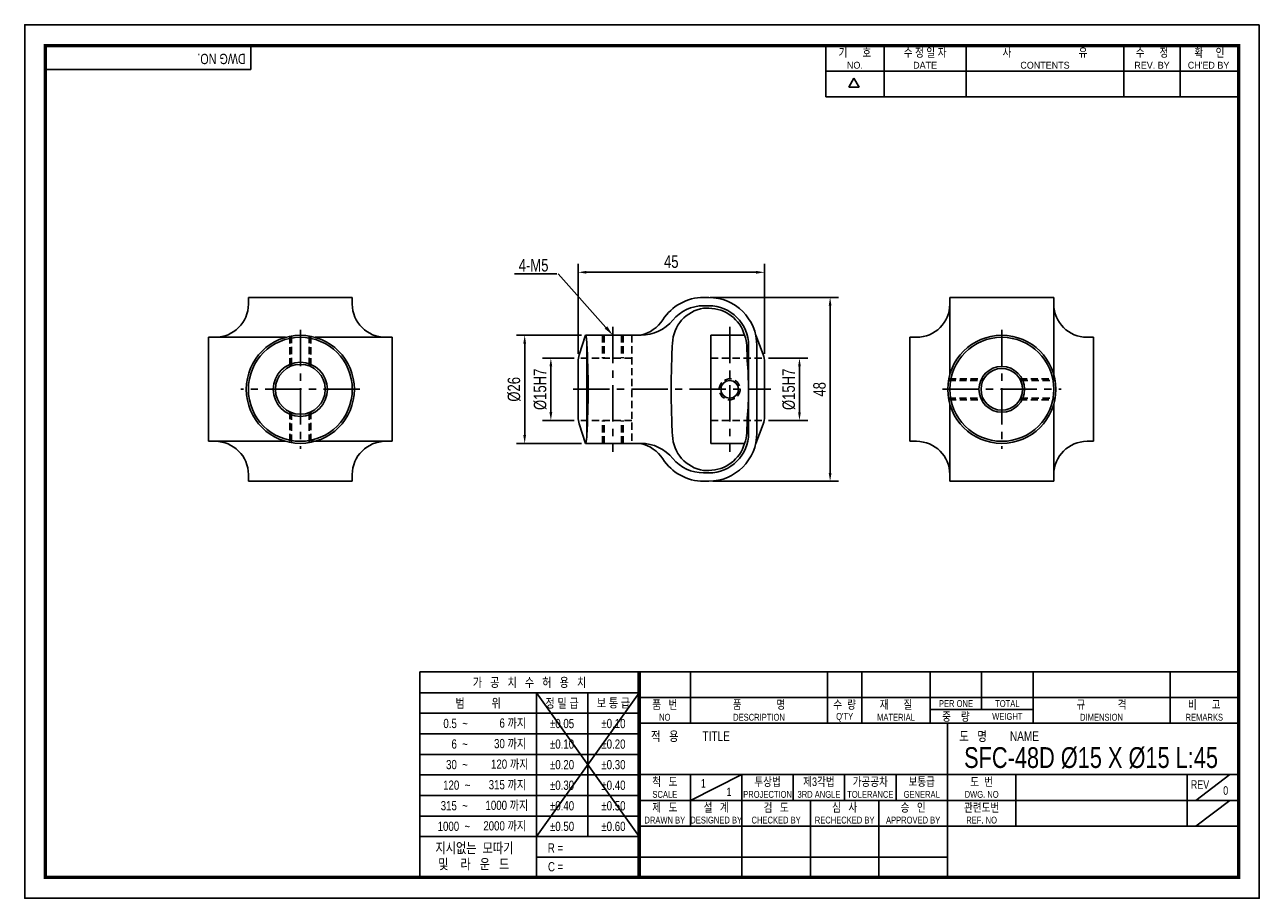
# Model space of a CAD drawing. Header units: millimetres. Extents: x 0 to 297, y 0 to 210.
import ezdxf
from ezdxf.enums import TextEntityAlignment as Align

# ---------------------------------------------------------------- set-up
doc = ezdxf.new("R2010")
doc.units = ezdxf.units.MM
doc.header["$LTSCALE"] = 7
for name, pattern in [('CENTER', [2, 1.25, -0.25, 0.25, -0.25]), ('CENTER2', [1.125, 0.75, -0.125, 0.125, -0.125]), ('DASHED', [0.75, 0.5, -0.25]), ('HIDDEN', [0.375, 0.25, -0.125]), ('PHANTOM2', [1.25, 0.625, -0.125, 0.125, -0.125, 0.125, -0.125])]:
    doc.linetypes.add(name, pattern=pattern)
doc.layers.get('0').update_dxf_attribs({"linetype": 'CONTINUOUS'})
doc.layers.get('Defpoints').update_dxf_attribs({"linetype": 'CONTINUOUS'})
for name, color, linetype in [('BM', 2, 'CONTINUOUS'), ('C', 1, 'CENTER2'), ('CT', 1, 'CENTER'), ('D', 7, 'CONTINUOUS'), ('DIM', 7, 'CONTINUOUS'), ('H', 3, 'HIDDEN'), ('HD', 4, 'DASHED'), ('P', 4, 'PHANTOM2')]:
    doc.layers.add(name, color=color, linetype=linetype)
doc.styles.get("Standard").update_dxf_attribs({"font": 'Gulim.ttf', "width": 0.8, "height": 3})
doc.dimstyles.new('LIM', dxfattribs={"dimtxt": 2, "dimasz": 2, "dimexe": 2, "dimexo": 1, "dimgap": 1, "dimtad": 1, "dimdec": 3, "dimzin": 9, "dimdsep": 46, "dimtxsty": 'Standard', "dimcen": 3, "dimclrd": 1, "dimclre": 1, "dimadec": 0, "dimazin": 0, "dimtfac": 1, "dimtdec": 3, "dimtmove": 0, "dimatfit": 3, "dimfxl": 0, "dimtolj": 1, "dimtzin": 0, "dimarcsym": 0})

# ---------------------------------------------------------------- blocks, each defined once
blk = doc.blocks.new('*D7')
at = {"layer": 'Defpoints', "color": 0}
for p in [(163.93, 144.44), (164.54, 100.26), (193.75, 100.26)]:
    blk.add_point(p, dxfattribs=at)
at = {"layer": 'DIM', "color": 1, "lineweight": -2}
for p, q in [((164.93, 144.44), (195.75, 144.44)), ((193.75, 142.44), (193.75, 102.26)), ((165.54, 100.26), (195.75, 100.26))]:
    blk.add_line(p, q, dxfattribs=at)
at = {"layer": 'DIM', "color": 1}
for points in [[(193.42, 142.44), (194.09, 142.44), (193.75, 144.44)], [(193.42, 102.26), (194.09, 102.26), (193.75, 100.26)]]:
    blk.add_solid(points, dxfattribs=at)
at = {"layer": 'DIM', "color": 0, "insert": (191.21, 122.35), "char_height": 3, "attachment_point": 5, "rotation": 90}
blk.add_mtext('\\A1;48', dxfattribs=at)
blk = doc.blocks.new('*D8')
at = {"layer": 'Defpoints', "color": 0}
for p in [(177.96, 150.48), (133.12, 129.85), (177.96, 129.85)]:
    blk.add_point(p, dxfattribs=at)
at = {"layer": 'DIM', "color": 1, "lineweight": -2}
for p, q in [((133.12, 130.85), (133.12, 152.48)), ((177.96, 130.85), (177.96, 152.48)), ((135.12, 150.48), (175.96, 150.48))]:
    blk.add_line(p, q, dxfattribs=at)
at = {"layer": 'DIM', "color": 1}
for points in [[(135.12, 150.82), (135.12, 150.15), (133.12, 150.48)], [(175.96, 150.82), (175.96, 150.15), (177.96, 150.48)]]:
    blk.add_solid(points, dxfattribs=at)
at = {"layer": 'DIM', "color": 0, "insert": (155.54, 153.02), "char_height": 3, "attachment_point": 5}
blk.add_mtext('\\A1;45', dxfattribs=at)
blk = doc.blocks.new('*D9')
at = {"layer": 'Defpoints', "color": 0}
for p in [(134.94, 135.35), (120.28, 109.35), (134.94, 109.35)]:
    blk.add_point(p, dxfattribs=at)
at = {"layer": 'DIM', "color": 1, "lineweight": -2}
for p, q in [((133.94, 135.35), (118.28, 135.35)), ((120.28, 133.35), (120.28, 111.35)), ((133.94, 109.35), (118.28, 109.35))]:
    blk.add_line(p, q, dxfattribs=at)
at = {"layer": 'DIM', "color": 1}
for points in [[(119.94, 133.35), (120.61, 133.35), (120.28, 135.35)], [(119.94, 111.35), (120.61, 111.35), (120.28, 109.35)]]:
    blk.add_solid(points, dxfattribs=at)
at = {"layer": 'DIM', "color": 0, "insert": (117.74, 122.35), "char_height": 3, "attachment_point": 5, "rotation": 90}
blk.add_mtext('\\A1;%%c26', dxfattribs=at)
blk = doc.blocks.new('*D10')
at = {"layer": 'Defpoints', "color": 0}
for p in [(133.19, 129.84), (126.57, 114.86), (133.19, 114.86)]:
    blk.add_point(p, dxfattribs=at)
at = {"layer": 'DIM', "color": 1, "lineweight": -2}
for p, q in [((132.19, 129.84), (124.57, 129.84)), ((126.57, 127.84), (126.57, 116.86)), ((132.19, 114.86), (124.57, 114.86))]:
    blk.add_line(p, q, dxfattribs=at)
at = {"layer": 'DIM', "color": 1}
for points in [[(126.24, 127.84), (126.91, 127.84), (126.57, 129.84)], [(126.24, 116.86), (126.91, 116.86), (126.57, 114.86)]]:
    blk.add_solid(points, dxfattribs=at)
at = {"layer": 'DIM', "color": 0, "insert": (124.03, 122.35), "char_height": 3, "attachment_point": 5, "rotation": 90}
blk.add_mtext('\\A1;%%C15H7', dxfattribs=at)
blk = doc.blocks.new('*D11')
at = {"layer": 'Defpoints', "color": 0}
for p in [(177.96, 129.85), (177.96, 114.85), (186.38, 114.85)]:
    blk.add_point(p, dxfattribs=at)
at = {"layer": 'DIM', "color": 1, "lineweight": -2}
for p, q in [((178.96, 129.85), (188.38, 129.85)), ((186.38, 127.85), (186.38, 116.85)), ((178.96, 114.85), (188.38, 114.85))]:
    blk.add_line(p, q, dxfattribs=at)
at = {"layer": 'DIM', "color": 1}
for points in [[(186.05, 127.85), (186.71, 127.85), (186.38, 129.85)], [(186.05, 116.85), (186.71, 116.85), (186.38, 114.85)]]:
    blk.add_solid(points, dxfattribs=at)
at = {"layer": 'DIM', "color": 0, "insert": (183.84, 122.35), "char_height": 3, "attachment_point": 5, "rotation": 90}
blk.add_mtext('\\A1;%%c15H7', dxfattribs=at)

msp = doc.modelspace()

# ---------------------------------------------------------------- linework, layer by layer
for p, q in [((54.437, 199.2323), (54.437, 205)), ((192.7139, 192.6407), (192.7139, 205)), ((206.7211, 192.6407), (206.7211, 205)), ((226.4959, 192.6407), (226.4959, 205)), ((264.3976, 192.6407), (264.3976, 205)), ((277.9928, 192.6407), (277.9928, 205)), ((54.437, 199.2323), (5, 199.2323)), ((192.7139, 198.8204), (291.588, 198.8204)), ((198.2565, 194.9765), (199.4924, 197.1172)), ((200.7283, 194.9765), (199.4924, 197.1172)), ((200.7283, 194.9765), (198.2565, 194.9765)), ((192.7139, 192.6407), (291.588, 192.6407)), ((95.0758, 54.437), (95.0758, 5)), ((147.8086, 54.437), (95.0758, 54.437)), ((292, 54.437), (147.8086, 54.437)), ((147.8086, 54.437), (147.8086, 5)), ((160.1679, 54.437), (160.1679, 42.0778)), ((193.1259, 54.437), (193.1259, 42.0778)), ((201.3654, 54.437), (201.3654, 42.0778)), ((217.8444, 54.437), (217.8444, 42.0778)), ((230.2037, 54.437), (230.2037, 45.3736)), ((242.563, 54.437), (242.563, 42.0778)), ((275.521, 54.437), (275.521, 42.0778)), ((147.8086, 49.4295), (95.0758, 49.4295)), ((147.8086, 49.4295), (123.0901, 14.8235)), ((123.0901, 49.4295), (147.8086, 14.8235)), ((123.0901, 49.4295), (123.0901, 5)), ((135.4493, 49.4295), (135.4493, 14.8235)), ((147.8086, 48.2574), (292, 48.2574)), ((217.8444, 45.3736), (242.563, 45.3736)), ((147.8086, 44.4858), (95.0758, 44.4858)), ((147.8086, 42.0778), (292, 42.0778)), ((221.9642, 5), (221.9642, 42.0778)), ((147.8086, 39.5421), (95.0758, 39.5421)), ((147.8086, 34.5984), (95.0758, 34.5984)), ((147.8086, 29.7185), (292, 29.7185)), ((160.1679, 23.5389), (172.5271, 29.7185)), ((160.1679, 29.7185), (160.1679, 17.3593)), ((172.5271, 29.7185), (172.5271, 5)), ((184.8864, 29.7185), (184.8864, 23.5389)), ((197.2457, 29.7185), (197.2457, 23.5389)), ((209.6049, 29.7185), (209.6049, 23.5389)), ((238.4432, 29.7185), (238.4432, 17.3593)), ((279.6407, 29.7185), (279.6407, 17.3593)), ((281.7006, 23.5389), (289.9401, 29.7185)), ((147.8086, 29.6547), (95.0758, 29.6547)), ((147.8086, 24.711), (95.0758, 24.711)), ((147.8086, 23.5389), (221.9642, 23.5389)), ((189.0061, 23.5389), (189.0061, 5)), ((205.4852, 23.5389), (205.4852, 5)), ((221.9642, 23.5389), (292, 23.5389)), ((281.7006, 17.3593), (289.9401, 23.5389)), ((147.8086, 19.7673), (95.0758, 19.7673)), ((147.8086, 17.3593), (292, 17.3593)), ((147.8086, 14.8235), (95.0758, 14.8235)), ((147.8086, 9.8798), (123.0901, 9.8798)), ((147.8086, 9.8798), (221.9642, 9.8798))]:
    msp.add_line(p, q)
msp.add_lwpolyline([(297, 210), (0, 210), (0, 0), (297, 0)], close=True)
msp.add_lwpolyline([(292, 205, 0.8, 0.8, 0), (5, 205, 0.8, 0.8, 0), (5, 5, 0.8, 0.8, 0), (292, 5, 0.8, 0.8, 0)], format="xyseb", close=True)
at = {"const_width": 0.824}
msp.add_lwpolyline([(147.8086, 5), (147.8086, 54.437)], dxfattribs=at)
at = {"layer": 'BM', "color": 0, "linetype": 'ByBlock'}
for p, q in [((163.318, 144.4422), (164.5431, 144.4422)), ((163.318, 142.4422), (164.5431, 142.4422)), ((163.318, 141.8497), (164.5431, 141.8497)), ((134.9406, 135.3497), (146.5431, 135.3497)), ((135.2234, 133.6828), (135.2234, 111.0167)), ((146.5431, 135.3497), (147.7681, 135.3497)), ((147.7681, 135.3497), (148.2311, 135.3497)), ((165.0431, 135.3497), (165.0431, 109.3497)), ((173.1889, 135.3497), (165.0431, 135.3497)), ((177.6349, 130.7116), (175.8628, 135.3497)), ((135.2336, 130.3497), (135.2269, 133.6399)), ((174.1356, 132.8497), (174.1356, 122.3497)), ((176.1356, 132.8497), (176.1356, 111.8497)), ((133.122, 127.7108), (133.122, 116.9886)), ((135.2336, 130.3497), (135.2336, 114.3497)), ((135.3811, 130.3497), (135.2336, 130.3497)), ((177.9642, 126.97), (177.9642, 117.7294)), ((174.1356, 122.3497), (174.1356, 111.8497)), ((135.2269, 111.0596), (135.2336, 114.3497)), ((135.2336, 114.3497), (135.3811, 114.3497)), ((175.8628, 109.3497), (177.6349, 113.9879)), ((134.9406, 109.3497), (146.5431, 109.3497)), ((146.5431, 109.3497), (147.7681, 109.3497)), ((147.7681, 109.3497), (148.2311, 109.3497)), ((165.0431, 109.3497), (173.1889, 109.3497)), ((164.5431, 102.8497), (163.318, 102.8497)), ((164.5431, 102.2572), (163.318, 102.2572)), ((164.5431, 100.2572), (163.318, 100.2572))]:
    msp.add_line(p, q, dxfattribs=at)
at = {"layer": 'BM', "color": 5, "linetype": 'HIDDEN'}
msp.add_circle((169.5893, 122.3497), 2.5, dxfattribs=at)
at = {"layer": 'BM', "color": 0, "linetype": 'ByBlock'}
for centre, radius, start, end in [((163.318, 132.8497), 11.5925, 90, 147.593712), ((164.5431, 132.8497), 11.5925, 0, 90), ((164.6622, 133.1109), 8.8416, 98.744591, 178.300787), ((163.318, 132.8497), 9.5925, 90, 140.357203), ((164.5431, 132.8497), 9.5925, 0, 90), ((164.5431, 132.8497), 9, 16.049073, 90), ((145.9907, 144.1869), 9.1167, 284.226033, 325.798824), ((148.2311, 145.3497), 10, 270, 320.357203), ((125.2581, 132.8497), 10, 355.702557, 14.477512), ((366.1609, 122.3497), 210.625, 176.885987, 183.114013), ((164.867, 132.4076), 8.8267, 2.871393, 19.470833), ((-75.0919, 122.3497), 210.625, 356.999972, 3.000028), ((-37.3967, 122.319), 211.3418, 1.876834, 2.856107), ((72.5543, 121.323), 101.5864, 0.579102, 4.470202), ((83.0892, 122.912), 91.0481, 355.304509, 359.646188), ((-37.3964, 122.3804), 211.3415, 357.143893, 358.123167), ((125.2581, 111.8497), 10, 345.522488, 356.999972), ((164.6622, 111.5886), 8.8416, 181.699213, 261.255409), ((164.5431, 111.8497), 9.5925, 270, 0), ((164.5431, 111.8497), 11.5925, 270, 0), ((164.867, 112.2919), 8.8267, 340.529167, 357.128607), ((145.9907, 100.5126), 9.1167, 34.201176, 75.773967), ((148.2311, 99.3497), 10, 39.642797, 90), ((164.5431, 111.8497), 9, 270, 343.951015), ((163.318, 111.8497), 11.5925, 212.406288, 270), ((163.318, 111.8497), 9.5925, 219.642797, 270)]:
    msp.add_arc(centre, radius, start, end, dxfattribs=at)
at = {"layer": 'C'}
msp.add_line((147.8086, 49.4295), (147.8086, 49.3961), dxfattribs=at)
at = {"layer": 'CT'}
for p, q in [((141.4968, 137.3497), (141.4968, 107.3497)), ((169.5893, 137.3497), (169.5893, 107.3497)), ((131.9505, 122.3497), (179.5004, 122.3497))]:
    msp.add_line(p, q, dxfattribs=at)
at = {"layer": 'D', "color": 1, "linetype": 'ByBlock', "lineweight": -2}
msp.add_line((123.36, 150.1268), (123, 150.1268), dxfattribs=at)
at = {"layer": 'D'}
for p, q in [((53.8113, 142.8497), (53.8113, 144.4422)), ((53.8113, 144.4422), (78.8113, 144.4422)), ((78.8113, 142.8497), (78.8113, 144.4422)), ((222.5527, 144.4422), (247.5527, 144.4422)), ((222.5527, 144.4422), (222.5527, 142.8497)), ((222.5527, 144.4422), (222.5527, 125.9205)), ((247.5527, 144.4422), (247.5527, 142.8497)), ((247.5527, 144.4422), (247.5527, 124.8497)), ((44.2188, 134.8497), (44.2188, 109.8497)), ((45.8113, 134.8497), (44.2188, 134.8497)), ((62.7406, 134.8497), (45.8113, 134.8497)), ((88.4038, 134.8497), (69.882, 134.8497)), ((88.4038, 134.8497), (86.8113, 134.8497)), ((88.4038, 134.8497), (88.4038, 109.8497)), ((133.3747, 130.6142), (134.9406, 135.3497)), ((212.9602, 109.8497), (212.9602, 134.8497)), ((214.5527, 134.8497), (212.9602, 134.8497)), ((255.5527, 134.8497), (257.1452, 134.8497)), ((257.1452, 109.8497), (257.1452, 134.8497)), ((133.122, 127.7108), (133.122, 129.0445)), ((177.9642, 126.97), (177.9642, 128.9271)), ((133.122, 116.9886), (133.122, 115.6549)), ((177.9642, 117.7294), (177.9642, 115.7724)), ((222.5527, 118.779), (222.5527, 101.8497)), ((247.5527, 118.779), (247.5527, 101.8497)), ((133.3747, 114.0852), (134.9406, 109.3497)), ((45.8113, 109.8497), (44.2188, 109.8497)), ((62.7406, 109.8497), (45.8113, 109.8497)), ((88.4038, 109.8497), (68.8113, 109.8497)), ((88.4038, 109.8497), (86.8113, 109.8497)), ((214.5527, 109.8497), (212.9602, 109.8497)), ((255.5527, 109.8497), (257.1452, 109.8497)), ((53.8113, 101.8497), (53.8113, 100.2572)), ((78.8113, 101.8497), (78.8113, 100.2572)), ((222.5527, 101.8497), (222.5527, 100.2572)), ((247.5527, 101.8497), (247.5527, 100.2572)), ((53.8113, 100.2572), (78.8113, 100.2572)), ((222.5527, 100.2572), (247.5527, 100.2572))]:
    msp.add_line(p, q, dxfattribs=at)
at = {"layer": 'D', "color": 1, "linetype": 'CENTER'}
for p, q in [((66.3113, 136.6497), (66.3113, 108.0497)), ((235.0527, 136.6497), (235.0527, 108.0497)), ((80.6113, 122.3497), (52.0113, 122.3497)), ((220.7527, 122.3497), (249.3527, 122.3497))]:
    msp.add_line(p, q, dxfattribs=at)
at = {"layer": 'D', "color": 5, "linetype": 'HIDDEN'}
for p, q in [((63.8113, 135.1071), (63.8113, 127.8041)), ((64.2113, 135.179), (64.2113, 127.9702)), ((68.4113, 135.179), (68.4113, 127.9702)), ((68.8113, 135.1071), (68.8113, 127.8041)), ((222.2953, 124.8497), (230.7225, 124.8497)), ((239.3828, 124.8497), (247.81, 124.8497)), ((222.2234, 124.4497), (230.515, 124.4497)), ((239.5903, 124.4497), (247.8819, 124.4497)), ((222.2234, 120.2497), (230.515, 120.2497)), ((222.2953, 119.8497), (230.7225, 119.8497)), ((239.3828, 119.8497), (247.81, 119.8497)), ((239.5903, 120.2497), (247.8819, 120.2497)), ((63.8113, 116.8954), (63.8113, 109.5924)), ((64.2113, 116.7292), (64.2113, 109.5205)), ((68.4113, 116.7292), (68.4113, 109.5205)), ((68.8113, 116.8954), (68.8113, 109.5924))]:
    msp.add_line(p, q, dxfattribs=at)
at = {"layer": 'D', "color": 1, "linetype": 'ByBlock', "lineweight": -2}
for points in [[(117.8605, 150.1268), (128, 150.1268)], [(139.8358, 137.2182), (128.36, 150.1268)]]:
    msp.add_lwpolyline(points, dxfattribs=at)
at = {"layer": 'D'}
for centre, radius in [((66.3113, 122.3497), 13), ((66.3113, 122.3497), 12.5), ((235.0527, 122.3497), 13), ((235.0527, 122.3497), 12.5), ((66.3113, 122.3497), 6.5), ((66.3113, 122.3497), 6), ((235.0527, 122.3497), 5.5), ((235.0527, 122.3497), 5), ((169.5893, 122.3497), 2.1)]:
    msp.add_circle(centre, radius, dxfattribs=at)
for centre, radius, start, end in [((45.8113, 142.8497), 8, 270, 0), ((86.8113, 142.8497), 8, 180, 270), ((214.5527, 142.8497), 8, 270, 360), ((255.5527, 142.8497), 8, 180, 270), ((172.9642, 128.9271), 5, 0, 20.910496), ((138.122, 129.0445), 5, 161.703109, 180), ((138.122, 115.6549), 5, 180, 198.296891), ((172.9642, 115.7724), 5, 339.089504, 0), ((45.8113, 101.8497), 8, 0, 90), ((86.8113, 101.8497), 8, 90, 180), ((214.5527, 101.8497), 8, 360, 90), ((255.5527, 101.8497), 8, 90, 180)]:
    msp.add_arc(centre, radius, start, end, dxfattribs=at)
at = {"layer": 'D', "color": 1}
msp.add_solid([(140.1472, 137.495), (141.4968, 135.3497), (139.5244, 136.9413)], dxfattribs=at)
at = {"layer": 'H'}
msp.add_line((147.8086, 49.3128), (147.8086, 49.2711), dxfattribs=at)
at = {"layer": 'HD', "color": 5, "linetype": 'HIDDEN'}
for p, q in [((138.9968, 135.3497), (138.9968, 129.8497)), ((139.3968, 135.3497), (139.3968, 129.8497)), ((143.5968, 135.3497), (143.5968, 129.8497)), ((143.9968, 135.3497), (143.9968, 129.8497)), ((146.0431, 135.3497), (146.0431, 109.3497)), ((146.0431, 129.8497), (133.1872, 129.8497)), ((165.0431, 129.8497), (177.8783, 129.8497)), ((146.0431, 114.8497), (133.1872, 114.8497)), ((138.9968, 109.3497), (138.9968, 114.8497)), ((139.3968, 109.3497), (139.3968, 114.8497)), ((143.5968, 109.3497), (143.5968, 114.8497)), ((143.9968, 109.3497), (143.9968, 114.8497)), ((165.0431, 114.8497), (177.8783, 114.8497))]:
    msp.add_line(p, q, dxfattribs=at)
at = {"layer": 'P'}
msp.add_line((147.8086, 49.221), (147.8086, 49.1627), dxfattribs=at)

# ---------------------------------------------------------------- texts
at = {"layer": 'D', "width": 0.8}
for s, height, p in [('확     인', 2.05988, (284.9964, 203.3521)), ('기      호', 2.05988, (199.7175, 203.3521)), ('수 정 일 자', 2.05988, (216.6085, 203.3521)), ('사                           유', 2.059877, (245.4468, 203.3521)), ('수      정', 2.05988, (271.1952, 203.3521)), ('가   공   치   수   허   용   치', 2.224667, (121.4422, 51.9333)), ('범          위', 2.224667, (109.0829, 46.9576)), ('정 밀 급', 2.22467, (129.2697, 46.9576)), ('보 통 급', 2.22467, (141.629, 46.9576)), ('품   번', 2.05988, (153.9882, 46.6095)), ('품              명', 2.059877, (176.6469, 46.6095)), ('수  량', 2.05988, (197.2457, 46.6095)), ('재      질', 2.05988, (209.6049, 46.6095)), ('PER ONE', 1.6479, (224.0241, 46.8155)), ('TOTAL', 1.6479, (236.3833, 46.8155)), ('규             격', 2.059877, (259.042, 46.6095)), ('비      고', 2.05988, (283.7605, 46.6095)), ('NO', 1.6479, (153.9882, 43.5197)), ('DESCRIPTION', 1.647902, (176.6469, 43.5197)), ("Q'TY", 1.6479, (197.2457, 43.5197)), ('MATERIAL', 1.6479, (209.6049, 43.5197)), ('중    량', 2.05988, (224.0241, 43.7257)), ('WEIGHT', 1.6479, (236.3833, 43.7257)), ('DIMENSION', 1.6479, (259.042, 43.5197)), ('REMARKS', 1.6479, (283.7605, 43.5197)), ('%%p0.05', 2.22467, (129.2697, 42.0139)), ('%%p0.10', 2.22467, (141.629, 42.0139)), ('%%p0.10', 2.22467, (129.2697, 37.0702)), ('%%p0.20', 2.22467, (141.629, 37.0702)), ('적   용', 2.30706, (153.9882, 38.988)), ('TITLE', 2.30706, (166.3475, 38.988)), ('도   명', 2.30706, (228.1438, 38.988)), ('NAME', 2.30706, (240.5031, 38.988)), ('SFC-48D %%C15 X %%C15 L:45', 5, (256.524, 33.8387)), ('%%p0.20', 2.22467, (129.2697, 32.1265)), ('%%p0.30', 2.22467, (141.629, 32.1265)), ('%%p0.30', 2.22467, (129.2697, 27.1828)), ('%%p0.40', 2.22467, (141.629, 27.1828)), ('척   도', 2.05988, (153.9882, 28.0706)), ('1', 2.0599, (163.2577, 27.6586)), ('1', 2.0599, (169.4373, 25.5988)), ('투상법', 2.05988, (178.7068, 28.0706)), ('제3각법', 2.05988, (191.066, 28.0706)), ('가공공차', 2.05988, (203.4253, 28.0706)), ('보통급', 2.05988, (215.7845, 28.0706)), ('도  번', 2.05988, (230.2037, 28.0706)), ('REV', 2.05988, (282.7306, 27.3497)), ('0', 2.0599, (288.9102, 25.9078)), ('%%p0.40', 2.22467, (129.2697, 22.2391)), ('%%p0.50', 2.22467, (141.629, 22.2391)), ('SCALE', 1.6479, (153.9882, 24.9808)), ('PROJECTION', 1.6479, (178.7068, 24.9808)), ('3RD ANGLE', 1.6479, (191.066, 24.9808)), ('TOLERANCE', 1.6479, (203.4253, 24.9808)), ('GENERAL', 1.6479, (215.7845, 24.9808)), ('DWG. NO', 1.6479, (230.2037, 24.9808)), ('제   도', 2.05988, (153.9882, 21.891)), ('설   계', 2.05988, (166.3475, 21.891)), ('검   도', 2.05988, (180.7666, 21.891)), ('심   사', 2.05988, (197.2457, 21.891)), ('승   인', 2.05988, (213.7247, 21.891)), ('관련도번', 2.05988, (230.2037, 21.891)), ('%%p0.50', 2.22467, (129.2697, 17.2954)), ('%%p0.60', 2.22467, (141.629, 17.2954)), ('REF. NO', 1.6479, (230.2037, 18.8012))]:
    msp.add_text(s, height=height, dxfattribs=at).set_placement(p, align=Align.MIDDLE)
msp.add_text('DWG NO.', height=2.47185, rotation=180, dxfattribs=at).set_placement((53.1681, 203.0007))
at = {"layer": 'D'}
for s, p in [('NO.', (199.7175, 200.2623)), ('DATE', (216.6085, 200.2623)), ('CONTENTS', (245.4468, 200.2623)), ('REV. BY', (271.1952, 200.2623)), ("CH'ED BY", (284.7904, 200.2623))]:
    msp.add_text(s, height=1.6479, dxfattribs=at).set_placement(p, align=Align.MIDDLE)
at = {"layer": 'D', "width": 0.8}
for s, height, p in [('DRAWN BY', 1.6479, (153.9882, 17.9772)), ('DESIGNED BY', 1.647902, (166.3475, 17.9772)), ('CHECKED BY', 1.6479, (180.7666, 17.9772)), ('RECHECKED BY', 1.647902, (197.2457, 17.9772)), ('APPROVED BY', 1.647902, (213.7247, 17.9772))]:
    msp.add_text(s, height=height, dxfattribs=at).set_placement(p, align=Align.CENTER)
at = {"layer": 'D', "linetype": 'ByBlock', "width": 0.8}
for s, height, p in [('지시없는  모따기', 2.47185, (98.783, 10.8675)), ('및    라   운   드', 2.471852, (99.4623, 6.9968))]:
    msp.add_text(s, height=height, dxfattribs=at).set_placement(p)
at = {"layer": 'D', "width": 0.8}
for s, p in [('R = ', (125.8389, 10.9999)), ('C = ', (125.878, 6.4776))]:
    msp.add_text(s, height=2.22467, dxfattribs=at).set_placement(p)
at = {"layer": 'D', "insert": (126, 153.6737), "char_height": 3, "attachment_point": 3}
msp.add_mtext('4-M5', dxfattribs=at)
at = {"layer": 'D', "char_height": 2.22467, "attachment_point": 6}
for s, insert, width in [('0.5  ~', (106.6111, 42.0139), 8.231062), ('6 까지', (120.6182, 42.0139), 9.803532), ('30 까지', (120.6182, 37.0702), 9.803491), ('6  ~', (106.6111, 37.0702), 8.231022), ('30  ~', (106.6111, 32.1265), 8.231022), ('120 까지', (121.1758, 32.1265), 12.652424), ('120  ~', (107.1976, 27.1828), 8.937991), ('315 까지', (120.6182, 27.1828), 12.097781), ('1000 까지', (121.1426, 22.2391), 13.382285), ('315  ~', (106.6111, 22.2391), 9.885083), ('1000  ~', (107.1704, 17.2954), 14.528725), ('2000 까지', (120.6182, 17.2954), 12.974319)]:
    msp.add_mtext(s, dxfattribs=dict(at, insert=insert, width=width))

# ---------------------------------------------------------------- dimensions: what is measured, and where the dimension line sits
at = {"layer": 'DIM'}
dim = msp.add_linear_dim(base=(177.9642, 150.4826), p1=(133.122, 129.8497), p2=(177.9642, 129.8497), text='45', dimstyle='LIM', dxfattribs=at)
dim.commit()
dim.dimension.update_dxf_attribs({"geometry": '*D8', "text_midpoint": (155.5431, 153.0225)})
for base, p1, p2, text, picture, middle in [((193.7524, 100.2572), (163.9306, 144.4422), (164.5431, 100.2572), '48', '*D7', (191.2124, 122.3497)), ((120.2779, 109.3497), (134.9406, 135.3497), (134.9406, 109.3497), '%%c<>', '*D9', (117.7399, 122.3497))]:
    dim = msp.add_linear_dim(base=base, p1=p1, p2=p2, angle=90, text=text, dimstyle='LIM', dxfattribs=at)
    dim.commit()
    dim.dimension.update_dxf_attribs({"geometry": picture, "text_midpoint": middle})
for base, p1, p2, text, picture, middle in [((126.5749, 114.86), (133.1856, 129.8395), (133.1856, 114.86), '%%C15H7', '*D10', (126.5749, 122.3497)), ((186.381, 114.8497), (177.9642, 129.8497), (177.9642, 114.8497), '%%c15H7', '*D11', (186.381, 122.3497))]:
    dim = msp.add_linear_dim(base=base, p1=p1, p2=p2, angle=90, text=text, dimstyle='LIM', dxfattribs=at)
    dim.commit()
    dim.dimension.update_dxf_attribs({"geometry": picture, "text_midpoint": middle, "dimtype": 160})

doc.saveas('drawing.dxf')
